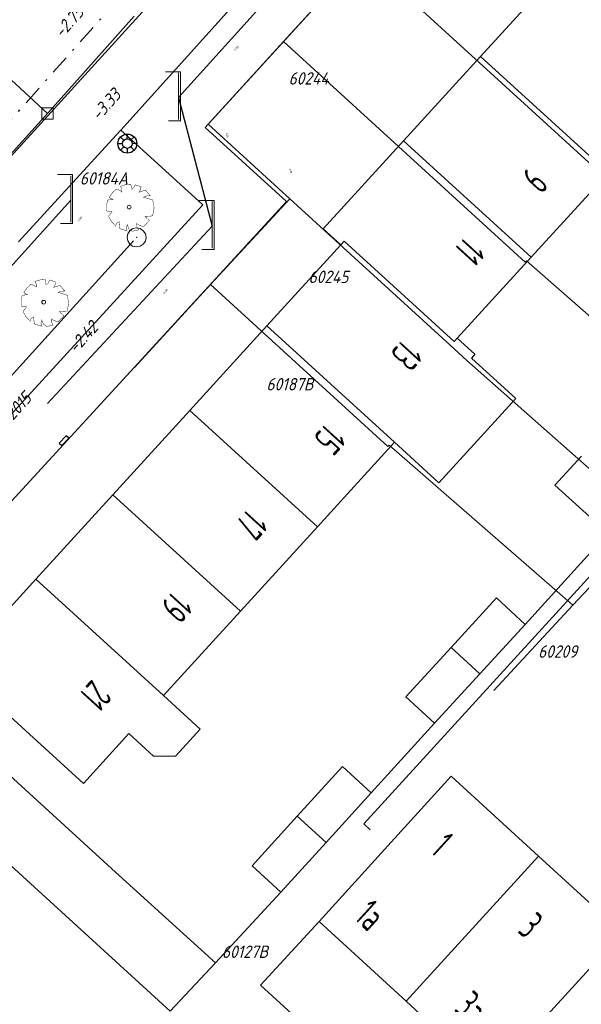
# Model space of a CAD drawing. Header units: metres. Extents: x 111546 to 149831, y 498798 to 507863.
# Tile 155 of 256: x 111765 to 111795, y 501493 to 501545. Entities that reach past the tile are written whole.
import ezdxf
from ezdxf.enums import TextEntityAlignment as Align

# ---------------------------------------------------------------- set-up
doc = ezdxf.new("R2010")
doc.units = ezdxf.units.M
doc.linetypes.add('DASHDOT', pattern=[25.4, 12.7, -6.35, 0, -6.35])
doc.linetypes.add('DASHED', pattern=[19.05, 12.7, -6.35])
doc.layers.add('0-kadastrale percelen', color=253, linetype='AI-KADASTRAAL', lineweight=9)
for name, color, linetype in [('2-bs-Put inspectie', 252, 'Continuous'), ('2-bs-Put inspectie nummer', 252, 'Continuous'), ('2-bs-Put Koppelstuk', 1, 'Continuous'), ('2-bs-Put Koppelstuk  nummer', 253, 'Continuous'), ('2-bs-Streng persleiding VW', 253, 'Continuous'), ('2-bs-Streng regenwater', 252, 'DASHDOT'), ('2-bs-Streng regenwater  bobtot', 252, 'Continuous'), ('2-bs-Streng verb vwa', 252, 'DASHED'), ('2-bs-Streng verb vwa aanlegjaar', 252, 'Continuous'), ('2-bs-Streng volgeschuimd', 7, 'DASHED'), ('2-bs-Streng volgeschuimd bob', 3, 'Continuous'), ('3-vw-HV-304010-Opbreken tegels-opp', 150, 'AI-KADASTRAAL'), ('B01_HOOFDGEBOUW', 1, 'Continuous'), ('B02_BIJGEBOUW', 1, 'Continuous'), ('B03_OVEROPSTAL', 1, 'Continuous'), ('B07_TUSSENMUUR', 1, 'Continuous'), ('Default', 10, 'Continuous'), ('Q21_LICHTMAST', 252, 'Continuous'), ('Q26_BOOM', 252, 'Continuous'), ('T02_RASTER', 252, 'Continuous'), ('V02_KNTOPENVERH', 252, 'Continuous'), ('V03_KNTTEGELPAD', 252, 'Continuous'), ('Z02_HUISNUMMER', 7, 'Continuous')]:
    doc.layers.add(name, color=color, linetype=linetype)
doc.styles.get("Standard").update_dxf_attribs({"font": 'isocp-ie.shx'})
doc.styles.add('Zaanstad', font='ARIALN.TTF')
doc.linetypes.add('AI-KADASTRAAL', pattern='A,5.5,-2,["K",Standard,S=1.8,R=0,X=0,Y=-0.9],-2,5.5,-2,[5,NLCS.SHX,S=0.75,R=0,X=0,Y=0],-2', length=19)
pattern_1 = [(294.51638, (112010.33835, 501946.37295), (-0.2375469, -0.6359021), [0.4, -0.56]), (294.51638, (112010.27896, 501946.21397), (-0.2375469, -0.6359021), [0.16, -0.8]), (294.51638, (112010.49732, 501946.31356), (-0.2375469, -0.6359021), [0.16, -0.8])]

# ---------------------------------------------------------------- blocks, each defined once
blk = doc.blocks.new('Q21')
at = {"color": 0, "linetype": 'ByBlock', "lineweight": -2}
for p, q in [((-0.181, 0.172), (-0.363, 0.343)), ((-0.003, 0.25), (0.001, 0.5)), ((0.173, 0.18), (0.351, 0.353)), ((0.25, 0.008), (0.5, 0.015)), ((-0.25, -0.008), (-0.5, -0.015)), ((-0.186, -0.167), (-0.365, -0.341)), ((-0.01, -0.25), (-0.014, -0.5)), ((0.183, -0.171), (0.357, -0.336))]:
    blk.add_line(p, q, dxfattribs=at)
for radius in [0.498, 0.25]:
    blk.add_circle((0, 0), radius, dxfattribs=at)
blk = doc.blocks.new('Q26')
at = {"linetype": 'Continuous', "lineweight": 20, "const_width": 0.0225}
blk.add_lwpolyline([(0.757, 0.516), (1.237, 0.371), (1.308, -0.046), (1.235, -0.463), (0.83, -0.494), (1.061, -0.711), (0.757, -1.022), (0.565, -0.971), (0.395, -0.867), (0.404, -1.032), (0.49, -1.198), (0.163, -1.271), (-0.015, -1.136), (-0.097, -0.929), (-0.141, -1.084), (-0.112, -1.255), (-0.489, -1.131), (-0.532, -0.774), (-0.668, -0.854), (-0.707, -0.996), (-0.927, -0.766), (-1.083, -0.479), (-0.894, -0.246), (-1.181, -0.203), (-1.187, 0.104), (-1.122, 0.367), (-0.847, 0.398), (-1.04, 0.503), (-0.879, 0.749), (-0.663, 0.95), (-0.402, 0.826), (-0.388, 0.795), (-0.382, 0.942), (-0.452, 1.088), (-0.194, 1.172), (0.076, 1.199), (0.118, 1.07), (0.119, 0.935), (0.148, 0.935), (0.252, 1.031), (0.325, 1.167), (0.626, 1.059), (0.6, 0.925), (0.525, 0.78), (0.856, 0.885), (1.105, 0.593), (0.924, 0.584)], close=True, dxfattribs=at)
at = {"linetype": 'Continuous', "lineweight": 20}
blk.add_circle((0.001, -0.001), 0.0983, dxfattribs=at)
blk = doc.blocks.new('PUTVNB')
at = {"linetype": 'Continuous', "lineweight": 13}
blk.add_line((-0.008, -0.504), (-0.004, -0.498), dxfattribs=at)
at = {"linetype": 'Continuous', "lineweight": 13, "ltscale": 0.04, "flags": 128}
blk.add_lwpolyline([(-0.5, 0.5), (-0.5, -0.5), (0.5, -0.5), (0.5, 0.5), (-0.5, 0.5)], dxfattribs=at)
at = {"linetype": 'Continuous', "lineweight": 13}
blk.add_point((0, 0), dxfattribs=at)
blk = doc.blocks.new('DICH')
at = {"layer": '2-bs-Put Koppelstuk', "linetype": 'Continuous', "lineweight": 0}
for p, q in [((-0.688, 1.349), (0.098, 1.349)), ((0, 1.283), (0, -1.151)), ((0.098, 1.349), (0.098, -1.25)), ((0.098, -1.222), (-0.533, -1.222))]:
    blk.add_line(p, q, dxfattribs=at)
blk = doc.blocks.new('PUTRNB')
at = {"layer": '2-bs-Put Koppelstuk', "linetype": 'Continuous', "lineweight": 0, "flags": 128}
blk.add_lwpolyline([(0.001, 0.502), (0.193, 0.462), (0.357, 0.354), (0.465, 0.19), (0.503, 0), (0.467, -0.188), (0.357, -0.354), (0.191, -0.464), (-0.001, -0.498), (-0.203, -0.456), (-0.351, -0.354), (-0.461, -0.184), (-0.497, 0), (-0.459, 0.19), (-0.351, 0.354), (-0.191, 0.46), (0.001, 0.502)], dxfattribs=at)
at = {"layer": '2-bs-Put Koppelstuk', "linetype": 'Continuous', "lineweight": 0}
blk.add_point((0, 0), dxfattribs=at)

msp = doc.modelspace()

# ---------------------------------------------------------------- hatches: boundary and pattern name
at = {"layer": '3-vw-HV-304010-Opbreken tegels-opp', "ltscale": 0.01}
h = msp.add_hatch(dxfattribs=at)
h.set_pattern_fill('GOST_GLASS', color=256, scale=0.08)
h.set_pattern_definition(pattern_1)
h.paths.add_polyline_path([(111792.0861, 501537.4188), (111791.2641, 501536.5174), (111792.8418, 501535.0785), (111793.6639, 501535.9798)], flags=9)
h = msp.add_hatch(dxfattribs=at)
h.set_pattern_fill('GOST_GLASS', color=256, scale=0.08)
h.set_pattern_definition(pattern_1)
h.paths.add_polyline_path([(111788.8057, 501533.6907), (111787.8804, 501532.6762), (111789.3766, 501531.3117), (111790.3019, 501532.3261)], flags=9)
h = msp.add_hatch(dxfattribs=at)
h.set_pattern_fill('GOST_GLASS', color=256, scale=0.08)
h.set_pattern_definition(pattern_1)
h.paths.add_polyline_path([(111785.4808, 501528.3675), (111784.3723, 501527.1522), (111785.9374, 501525.7248), (111787.0458, 501526.9402)], flags=9)
h = msp.add_hatch(dxfattribs=at)
h.set_pattern_fill('GOST_GLASS', color=256, scale=0.08)
h.set_pattern_definition(pattern_1)
h.paths.add_polyline_path([(111781.4628, 501523.9675), (111780.3543, 501522.7522), (111781.9194, 501521.3248), (111783.0278, 501522.5402)], flags=9)
h = msp.add_hatch(dxfattribs=at)
h.set_pattern_fill('GOST_GLASS', color=256, scale=0.08)
h.set_pattern_definition(pattern_1)
h.paths.add_polyline_path([(111777.4137, 501519.4187), (111776.354, 501518.2569), (111777.8502, 501516.8923), (111778.9099, 501518.0541)], flags=9)
h = msp.add_hatch(dxfattribs=at)
h.set_pattern_fill('GOST_GLASS', color=256, scale=0.08)
h.set_pattern_definition(pattern_1)
h.paths.add_polyline_path([(111773.4177, 501515.1788), (111772.2851, 501513.937), (111773.8628, 501512.4981), (111774.9954, 501513.7399)], flags=9)
h = msp.add_hatch(dxfattribs=at)
h.set_pattern_fill('GOST_GLASS', color=256, scale=0.08)
h.set_pattern_definition(pattern_1)
h.paths.add_polyline_path([(111769.2485, 501510.505), (111768.1464, 501509.2967), (111769.726, 501507.856), (111770.8281, 501509.0643)], flags=9)
h = msp.add_hatch(dxfattribs=at)
h.set_pattern_fill('GOST_GLASS', color=256, scale=0.08)
h.set_pattern_definition(pattern_1)
h.paths.add_polyline_path([(111786.6662, 501500.991), (111787.3118, 501500.4011), (111788.6776, 501501.8962), (111788.0321, 501502.486)], flags=9)
h = msp.add_hatch(dxfattribs=at)
h.set_pattern_fill('GOST_GLASS', color=256, scale=0.08)
h.set_pattern_definition(pattern_1)
h.paths.add_polyline_path([(111782.6672, 501497.485), (111783.8548, 501496.4), (111785.2207, 501497.895), (111784.0331, 501498.98)], flags=9)
h = msp.add_hatch(dxfattribs=at)
h.set_pattern_fill('GOST_GLASS', color=256, scale=0.08)
h.set_pattern_definition(pattern_1)
h.paths.add_polyline_path([(111791.1864, 501496.7511), (111792.0326, 501495.978), (111793.4613, 501497.5418), (111792.6151, 501498.3149)], flags=9)
h = msp.add_hatch(dxfattribs=at)
h.set_pattern_fill('GOST_GLASS', color=256, scale=0.08)
h.set_pattern_definition(pattern_1)
h.paths.add_polyline_path([(111787.8524, 501492.6431), (111789.2101, 501491.4026), (111790.6388, 501492.9664), (111789.2811, 501494.2069)], flags=9)

# ---------------------------------------------------------------- linework, layer by layer
at = {"layer": '0-kadastrale percelen', "ltscale": 0.25}
for p, q in [((111783.453, 501548.076), (111779.339, 501543.562)), ((111779.67, 501535.306), (111775.498, 501530.817)), ((111775.498, 501530.817), (111771.509, 501526.469)), ((111794.504, 501513.991), (111790.368, 501509.523))]:
    msp.add_line(p, q, dxfattribs=at)
for points in [[(111744.9519, 501515.5025), (111796.385, 501571.993), (111876.737, 501498.398)], [(111802.977, 501530.631), (111796.193, 501536.573), (111796.126, 501536.499), (111783.453, 501548.076)], [(111779.339, 501543.562), (111775.382, 501539.221), (111779.67, 501535.306)], [(111803.351, 501522.172), (111792.075, 501532.063), (111792.008, 501531.989), (111779.339, 501543.562)], [(111799.247, 501517.685), (111797.627, 501519.171), (111788.944, 501526.835), (111788.048, 501527.653), (111779.67, 501535.306)], [(111794.504, 501513.991), (111784.878, 501522.384), (111784.811, 501522.31), (111775.498, 501530.817)], [(111798.41, 501516.738), (111797.658, 501517.337), (111794.504, 501513.991)]]:
    msp.add_lwpolyline(points, dxfattribs=at)
at = {"layer": '2-bs-Streng regenwater', "ltscale": 0.08, "flags": 128}
msp.add_lwpolyline([(111764.4236, 501538.7529), (111794.9472, 501573.16)], dxfattribs=at)
at = {"layer": '2-bs-Streng verb vwa', "flags": 128}
for points in [[(111796.8244, 501573.3439), (111766.9471, 501539.7856)], [(111763.4092, 501543.0576), (111766.9471, 501539.7856)], [(111766.9471, 501539.7856), (111744.2579, 501514.6936)], [(111750.1475, 501509.5811), (111771.6199, 501533.2825)]]:
    msp.add_lwpolyline(points, dxfattribs=at)
at = {"layer": '2-bs-Streng volgeschuimd', "flags": 128}
for points in [[(111794.074, 501563.083), (111773.831, 501540.624)], [(111773.831, 501540.624), (111775.5884, 501533.8792)], [(111750.1159, 501515.35), (111768.1711, 501535.2384)], [(111775.5884, 501533.8792), (111752.006, 501508.479)]]:
    msp.add_lwpolyline(points, dxfattribs=at)
at = {"layer": 'B01_HOOFDGEBOUW'}
for p, q in [((111789.668, 501542.781), (111793.708, 501547.209)), ((111785.627, 501538.353), (111789.668, 501542.781)), ((111796.36, 501536.674), (111792.32, 501532.246)), ((111778.462, 501528.642), (111782.339, 501532.895)), ((111792.32, 501532.246), (111788.446, 501528.001)), ((111774.423, 501524.212), (111778.462, 501528.642)), ((111770.385, 501519.783), (111774.423, 501524.212)), ((111785.157, 501522.538), (111781.119, 501518.108)), ((111766.347, 501515.353), (111770.385, 501519.783)), ((111781.119, 501518.108), (111777.08, 501513.679)), ((111777.08, 501513.679), (111773.042, 501509.249)), ((111788.134, 501505.025), (111784.8037, 501501.3713)), ((111788.134, 501505.025), (111784.8037, 501501.3713)), ((111792.709, 501500.834), (111788.134, 501505.025)), ((111792.709, 501500.834), (111788.134, 501505.025)), ((111784.8037, 501501.3713), (111781.195, 501497.412)), ((111784.8037, 501501.3713), (111781.195, 501497.412)), ((111797.1, 501496.813), (111792.709, 501500.834)), ((111781.195, 501497.412), (111785.77, 501493.221)), ((111781.195, 501497.412), (111785.77, 501493.221)), ((111785.77, 501493.221), (111790.16, 501489.2))]:
    msp.add_line(p, q, dxfattribs=at)
for points in [[(111782.339, 501532.895), (111781.417, 501533.739), (111785.627, 501538.353)], [(111788.446, 501528.001), (111789.37, 501527.159), (111789.188, 501526.955), (111791.514, 501524.832), (111787.482, 501520.416), (111785.157, 501522.538)], [(111766.347, 501515.353), (111762.14, 501510.739), (111768.835, 501504.635), (111771.221, 501507.256), (111772.514, 501506.075), (111773.681, 501506.093), (111774.962, 501507.496), (111773.042, 501509.249)]]:
    msp.add_lwpolyline(points, dxfattribs=at)
at = {"layer": 'B02_BIJGEBOUW'}
for p, q in [((111793.566, 501520.292), (111794.958, 501521.819)), ((111796.344, 501517.759), (111793.566, 501520.292)), ((111796.344, 501517.759), (111793.566, 501520.292)), ((111789.635, 501510.396), (111792.011, 501512.989)), ((111789.635, 501510.396), (111792.011, 501512.989)), ((111787.26, 501507.803), (111789.635, 501510.396)), ((111783.933, 501504.145), (111781.565, 501501.545)), ((111781.565, 501501.545), (111779.197, 501498.945)), ((111781.565, 501501.545), (111779.197, 501498.945))]:
    msp.add_line(p, q, dxfattribs=at)
for points in [[(111792.011, 501512.989), (111790.499, 501514.374), (111788.124, 501511.781)], [(111792.011, 501512.989), (111790.499, 501514.374), (111788.124, 501511.781)], [(111788.124, 501511.781), (111785.748, 501509.187), (111787.26, 501507.803)], [(111780.05, 501502.925), (111782.418, 501505.526), (111783.933, 501504.145)], [(111779.197, 501498.945), (111777.682, 501500.325), (111780.05, 501502.925)], [(111779.197, 501498.945), (111777.682, 501500.325), (111780.05, 501502.925)]]:
    msp.add_lwpolyline(points, dxfattribs=at)
at = {"layer": 'B03_OVEROPSTAL'}
msp.add_lwpolyline([(111767.568, 501522.486), (111767.699, 501522.366), (111768.064, 501522.763), (111767.933, 501522.883)], close=True, dxfattribs=at)
at = {"layer": 'B07_TUSSENMUUR'}
for p, q in [((111789.668, 501542.781), (111796.36, 501536.674)), ((111785.627, 501538.353), (111792.32, 501532.246)), ((111778.462, 501528.642), (111785.157, 501522.538)), ((111774.423, 501524.212), (111781.119, 501518.108)), ((111770.385, 501519.783), (111777.08, 501513.679)), ((111766.347, 501515.353), (111773.042, 501509.249)), ((111789.635, 501510.396), (111788.124, 501511.781)), ((111781.565, 501501.545), (111780.05, 501502.925)), ((111792.709, 501500.834), (111785.77, 501493.221)), ((111797.1, 501496.813), (111790.16, 501489.2))]:
    msp.add_line(p, q, dxfattribs=at)
msp.add_lwpolyline([(111782.339, 501532.895), (111782.508, 501533.079), (111788.278, 501527.816), (111788.446, 501528.001)], dxfattribs=at)
at = {"layer": 'T02_RASTER', "ltscale": 0.25}
for p, q in [((111757.836, 501511.528), (111770.514, 501500)), ((111770.514, 501500), (111775.755, 501495.235))]:
    msp.add_line(p, q, dxfattribs=at)
at = {"layer": 'V02_KNTOPENVERH'}
msp.add_line((111776.5319, 501545.2681), (111770.797, 501538.917), dxfattribs=at)
msp.add_line((111776.5319, 501545.2681), (111770.797, 501538.917), dxfattribs=at)
msp.add_lwpolyline([(111770.797, 501538.917), (111770.742, 501538.856), (111765.4304, 501533.0595)], dxfattribs=at)
msp.add_lwpolyline([(111770.797, 501538.917), (111770.742, 501538.856), (111765.4304, 501533.0595)], dxfattribs=at)
at = {"layer": 'V03_KNTTEGELPAD'}
for p, q in [((111793.216, 501558.7868), (111775.224, 501539.048)), ((111793.216, 501558.7868), (111775.224, 501539.048)), ((111792.011, 501512.989), (111796.344, 501517.759)), ((111783.933, 501504.145), (111787.26, 501507.803)), ((111779.197, 501498.945), (111775.755, 501495.235)), ((111779.197, 501498.945), (111775.755, 501495.235))]:
    msp.add_line(p, q, dxfattribs=at)
for points in [[(111749.474, 501514.8091), (111753.323, 501511.319), (111758.42, 501516.781), (111775.107, 501534.989), (111770.797, 501538.917)], [(111749.474, 501514.8091), (111753.323, 501511.319), (111758.42, 501516.781), (111775.107, 501534.989), (111770.797, 501538.917)], [(111764.878, 501519.241), (111779.485, 501535.163), (111775.224, 501539.048)], [(111764.878, 501519.241), (111779.485, 501535.163), (111775.224, 501539.048)], [(111797.299, 501517.605), (111783.543, 501502.526), (111783.884, 501502.212)], [(111775.755, 501495.235), (111773.382, 501492.7), (111755.466, 501509.061), (111757.836, 501511.528)], [(111775.755, 501495.235), (111773.382, 501492.7), (111755.466, 501509.061), (111757.836, 501511.528)], [(111796.344, 501477.404), (111778.129, 501494.067), (111781.195, 501497.412)], [(111796.344, 501477.404), (111778.129, 501494.067), (111781.195, 501497.412)]]:
    msp.add_lwpolyline(points, dxfattribs=at)

# ---------------------------------------------------------------- block references
at = {"layer": '2-bs-Put inspectie', "xscale": 0.6, "yscale": 0.6, "zscale": 0.6}
msp.add_blockref('PUTVNB', (111766.9471, 501539.7856), dxfattribs=at)
at = {"layer": '2-bs-Put Koppelstuk'}
msp.add_blockref('PUTRNB', (111771.6199, 501533.2825), dxfattribs=at)
at = {"layer": 'Default'}
for p in [(111773.831, 501540.624), (111768.1711, 501535.2384), (111775.5884, 501533.8792)]:
    msp.add_blockref('DICH', p, dxfattribs=at)
at = {"layer": 'Q21_LICHTMAST'}
msp.add_blockref('Q21', (111771.139, 501538.204), dxfattribs=at)
msp.add_blockref('Q21', (111771.139, 501538.204), dxfattribs=at)
at = {"layer": 'Q26_BOOM'}
for p in [(111771.234, 501534.876), (111766.751, 501529.883)]:
    msp.add_blockref('Q26', p, dxfattribs=at)

# ---------------------------------------------------------------- texts
at = {"layer": '2-bs-Put inspectie nummer', "oblique": 15}
for s, p in [('60209', (111792.6851, 501511.0447)), ('60127B', (111776.0984, 501495.2969))]:
    msp.add_text(s, height=0.65, dxfattribs=at).set_placement(p, align=Align.BOTTOM_LEFT)
at = {"layer": '2-bs-Put Koppelstuk  nummer', "oblique": 15}
for s, p in [('60244', (111779.598, 501541.1024)), ('60184A', (111768.6468, 501535.8598)), ('60245', (111780.6465, 501530.6948)), ('60187B', (111778.433, 501525.0639))]:
    msp.add_text(s, height=0.65, dxfattribs=at).set_placement(p, align=Align.BOTTOM_LEFT)
at = {"layer": '2-bs-Streng persleiding VW', "oblique": 15}
for s, rotation, p in [('-3.33', 48.32098, (111769.796, 501539.2259)), ('-2.42', 47.82489, (111768.5891, 501527.0291))]:
    msp.add_text(s, height=0.65, rotation=rotation, dxfattribs=at).set_placement(p, align=Align.BOTTOM_LEFT)
at = {"layer": '2-bs-Streng regenwater  bobtot', "oblique": 15}
msp.add_text('-2.75', height=0.65, rotation=48.4227, dxfattribs=at).set_placement((111767.856, 501543.5574), align=Align.BOTTOM_LEFT)
at = {"layer": '2-bs-Streng verb vwa aanlegjaar', "oblique": 15}
msp.add_text('2015', height=0.65, rotation=47.82489, dxfattribs=at).set_placement((111765.2874, 501523.5291), align=Align.BOTTOM_LEFT)
at = {"layer": '2-bs-Streng volgeschuimd bob', "style": 'Zaanstad'}
for s, rotation, p in [('-3.26', 47.97067, (111776.8034, 501543.0248)), ('-3.26', 284.60412, (111776.2587, 501538.7882)), ('-3.47', 284.60412, (111779.5828, 501536.923)), ('-9.99', 47.76607, (111768.5944, 501534.0682)), ('-3.49', 47.12537, (111773.0748, 501530.2641))]:
    msp.add_text(s, height=0.1, rotation=rotation, dxfattribs=at).set_placement(p, align=Align.BOTTOM_LEFT)
at = {"layer": 'Z02_HUISNUMMER', "linetype": 'DASHDOT'}
for s, rotation, width, p in [('9', 227.63355, 0.664817, (111792.183, 501537)), ('11', 227.63355, 0.664817, (111788.873, 501533.375)), ('13', 227.63355, 0.664817, (111785.595, 501527.988)), ('15', 227.63355, 0.664817, (111781.577, 501523.588)), ('17', 227.63355, 0.664817, (111777.481, 501519.103)), ('19', 227.63355, 0.664817, (111773.54, 501514.788)), ('21', 227.63355, 0.664817, (111769.3, 501510.144)), ('1', 317.58485, 0.664791, (111786.982, 501501.058)), ('1a', 317.58485, 0.664791, (111782.983, 501497.552)), ('3', 317.58485, 0.664791, (111791.566, 501496.865)), ('3a', 317.58485, 0.664791, (111788.232, 501492.757))]:
    msp.add_text(s, height=1.5, rotation=rotation, dxfattribs=dict(at, width=width)).set_placement(p)

doc.saveas('drawing.dxf')
